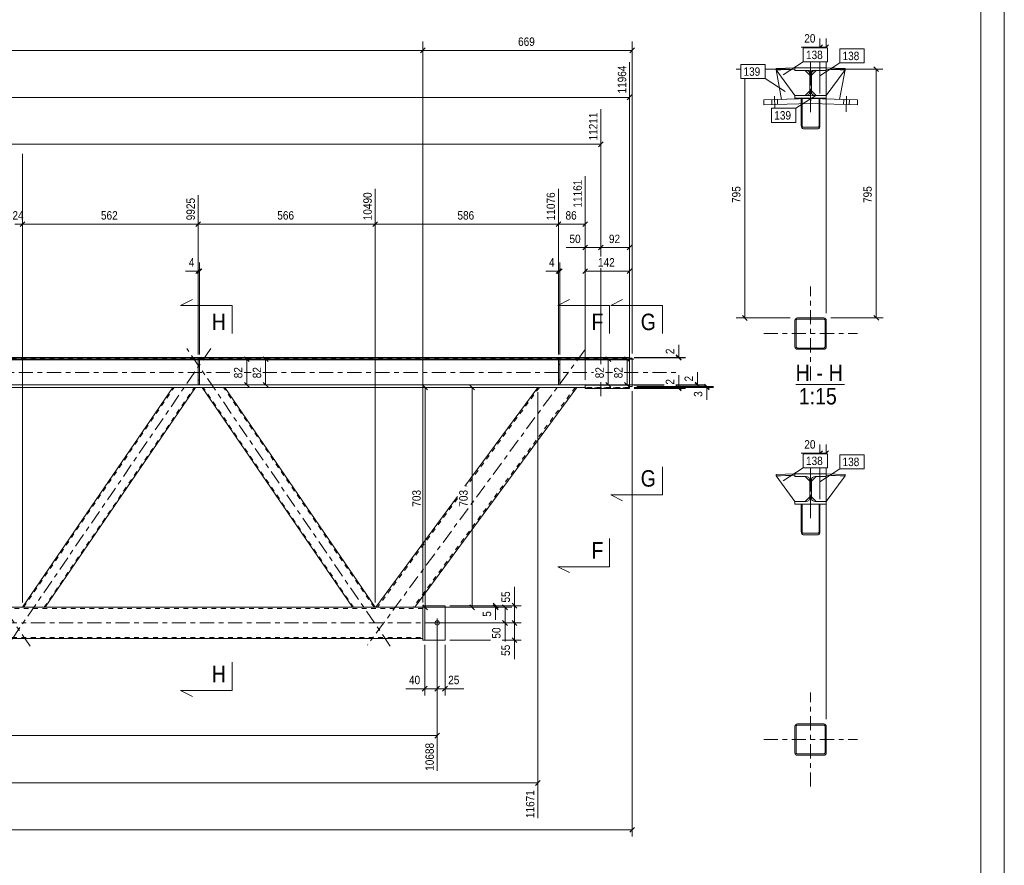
# Model space of a CAD drawing. Header units: millimetres. Extents: x 0 to 914, y 0 to 610.
# Tile 10 of 11: x 704 to 914, y 305 to 485. Entities that reach past the tile are written whole.
import ezdxf

# ---------------------------------------------------------------- set-up
doc = ezdxf.new("R2010")
doc.units = ezdxf.units.MM
for name, pattern in [('XKITLINE00', [0]), ('XKITLINE01', [4, 1, -1, 1, -1]), ('XKITLINE03', [6, 3, -1, 1, -1])]:
    doc.linetypes.add(name, pattern=pattern)
for name, color, linetype, lineweight in [('Arkusz rysunku', 3, 'Continuous', 0), ('Element', 2, 'Continuous', 0), ('Inny typ obiektu', 7, 'Continuous', 0), ('Przekrój', 7, 'Continuous', 0), ('Wymiar', 4, 'Continuous', 0), ('Znak elementu', 2, 'Continuous', 0), ('Śruba', 3, 'Continuous', 0)]:
    doc.layers.add(name, color=color, linetype=linetype, lineweight=lineweight)
doc.styles.add('ARIAL', font='ARIAL.TTF')

msp = doc.modelspace()

# ---------------------------------------------------------------- linework, layer by layer
at = {"layer": 'Arkusz rysunku', "linetype": 'XKITLINE00', "lineweight": 0}
for p, q in [((914, 0), (914, 610)), ((909, 5), (909, 605))]:
    msp.add_line(p, q, dxfattribs=at)
at = {"layer": 'Element', "linetype": 'XKITLINE00', "lineweight": 0}
for p, q in [((865.39, 474.36), (869.38, 474.49)), ((865.39, 474.36), (869.38, 474.49)), ((865.39, 474.1), (865.39, 474.36)), ((865.39, 474.1), (865.39, 474.36)), ((869.39, 474.22), (865.39, 474.1)), ((869.39, 474.22), (865.39, 474.1)), ((869.38, 474.49), (869.39, 474.22)), ((869.38, 474.49), (869.39, 474.22)), ((869.39, 474.49), (876.06, 474.49)), ((869.39, 473.96), (869.39, 474.49)), ((869.39, 474.49), (876.06, 474.49)), ((869.39, 473.96), (869.39, 474.49)), ((876.06, 474.49), (876.06, 473.96)), ((876.06, 474.49), (876.06, 473.96)), ((876.06, 474.22), (876.07, 474.49)), ((876.06, 474.22), (876.07, 474.49)), ((880.06, 474.1), (876.06, 474.22)), ((880.06, 474.1), (876.06, 474.22)), ((876.07, 474.49), (880.07, 474.36)), ((876.07, 474.49), (880.07, 474.36)), ((880.07, 474.36), (880.06, 474.1)), ((880.07, 474.36), (880.06, 474.1)), ((865.39, 474.1), (869.39, 468.62)), ((865.39, 474.1), (866.55, 467.8)), ((871.76, 473.96), (869.39, 473.96)), ((871.76, 473.96), (869.39, 473.96)), ((871.56, 473.96), (872.56, 472.96)), ((871.76, 473.96), (872.07, 473.89)), ((871.76, 473.96), (872.07, 473.89)), ((872.5, 473.46), (872.56, 473.16)), ((872.5, 473.46), (872.56, 473.16)), ((872.56, 469.42), (872.56, 473.16)), ((872.56, 469.42), (872.56, 473.16)), ((873.89, 473.96), (872.89, 472.96)), ((872.89, 473.16), (872.95, 473.46)), ((872.89, 473.16), (872.95, 473.46)), ((872.89, 469.42), (872.89, 473.16)), ((872.89, 469.42), (872.89, 473.16)), ((873.39, 473.89), (873.69, 473.96)), ((873.39, 473.89), (873.69, 473.96)), ((876.06, 473.96), (873.69, 473.96)), ((876.06, 473.96), (873.69, 473.96)), ((876.06, 468.62), (880.06, 474.1)), ((878.9, 467.8), (880.06, 474.1)), ((862.73, 467.68), (872.69, 467.99)), ((862.73, 467.68), (872.69, 467.99)), ((869.39, 468.09), (869.39, 468.62)), ((869.39, 468.62), (871.76, 468.62)), ((869.39, 468.09), (869.39, 468.62)), ((869.39, 468.62), (871.76, 468.62)), ((869.39, 467.89), (869.39, 468.09)), ((876.06, 468.09), (869.39, 468.09)), ((876.06, 468.09), (869.39, 468.09)), ((870.73, 467.93), (870.73, 468.09)), ((870.75, 468.09), (870.73, 467.89)), ((870.75, 468.09), (870.73, 467.89)), ((870.73, 467.89), (870.73, 462.23)), ((870.73, 467.89), (870.73, 462.23)), ((870.97, 468.09), (870.75, 468.09)), ((870.75, 468.09), (870.97, 468.09)), ((870.93, 467.89), (870.95, 468.03)), ((870.93, 467.89), (870.95, 468.03)), ((870.93, 467.89), (870.93, 462.23)), ((870.93, 462.23), (870.93, 467.89)), ((870.95, 468.03), (870.97, 468.09)), ((870.95, 468.03), (870.97, 468.09)), ((872.56, 469.62), (871.56, 468.62)), ((872.07, 468.68), (871.76, 468.62)), ((872.07, 468.68), (871.76, 468.62)), ((872.56, 469.42), (872.5, 469.12)), ((872.56, 469.42), (872.5, 469.12)), ((872.69, 467.99), (872.73, 466.92)), ((872.69, 467.99), (872.73, 466.92)), ((872.73, 466.92), (872.76, 467.99)), ((872.73, 466.92), (872.76, 467.99)), ((872.76, 467.99), (882.72, 467.68)), ((872.76, 467.99), (882.72, 467.68)), ((872.89, 469.62), (873.89, 468.62)), ((872.95, 469.12), (872.89, 469.42)), ((872.95, 469.12), (872.89, 469.42)), ((873.69, 468.62), (873.39, 468.68)), ((873.69, 468.62), (873.39, 468.68)), ((873.69, 468.62), (876.06, 468.62)), ((873.69, 468.62), (876.06, 468.62)), ((874.71, 468.09), (874.49, 468.09)), ((874.49, 468.09), (874.51, 468.03)), ((874.49, 468.09), (874.71, 468.09)), ((874.49, 468.09), (874.51, 468.03)), ((874.51, 468.03), (874.53, 467.89)), ((874.51, 468.03), (874.53, 467.89)), ((874.53, 467.89), (874.53, 462.23)), ((874.53, 462.23), (874.53, 467.89)), ((874.71, 468.09), (874.73, 467.89)), ((874.73, 467.89), (874.71, 468.09)), ((874.73, 467.93), (874.73, 468.09)), ((874.73, 462.23), (874.73, 467.89)), ((874.73, 462.23), (874.73, 467.89)), ((876.06, 468.62), (876.06, 468.09)), ((876.06, 468.62), (876.06, 468.09)), ((876.06, 467.89), (876.06, 468.09)), ((862.77, 466.61), (862.73, 467.68)), ((862.77, 466.61), (862.73, 467.68)), ((872.73, 466.92), (862.77, 466.61)), ((872.73, 466.92), (862.77, 466.61)), ((882.69, 466.61), (872.73, 466.92)), ((882.69, 466.61), (872.73, 466.92)), ((882.72, 467.68), (882.69, 466.61)), ((882.72, 467.68), (882.69, 466.61)), ((870.73, 462.23), (870.76, 461.96)), ((870.73, 462.23), (870.76, 461.96)), ((870.95, 462.09), (870.93, 462.23)), ((870.95, 462.09), (870.93, 462.23)), ((870.99, 461.98), (870.95, 462.09)), ((870.99, 461.98), (870.95, 462.09)), ((870.98, 461.57), (871.13, 461.52)), ((870.98, 461.57), (871.13, 461.52)), ((871.05, 461.9), (870.99, 461.98)), ((871.05, 461.9), (870.99, 461.98)), ((871.13, 461.87), (871.05, 461.9)), ((871.13, 461.87), (871.05, 461.9)), ((871.13, 461.87), (874.33, 461.87)), ((871.13, 461.87), (874.33, 461.87)), ((874.41, 461.9), (874.33, 461.87)), ((874.41, 461.9), (874.33, 461.87)), ((874.33, 461.52), (874.48, 461.57)), ((874.33, 461.52), (874.48, 461.57)), ((874.47, 461.98), (874.41, 461.9)), ((874.47, 461.98), (874.41, 461.9)), ((874.51, 462.09), (874.47, 461.98)), ((874.51, 462.09), (874.47, 461.98)), ((874.53, 462.23), (874.51, 462.09)), ((874.53, 462.23), (874.51, 462.09)), ((874.7, 461.96), (874.73, 462.23)), ((874.7, 461.96), (874.73, 462.23)), ((871.13, 461.52), (874.33, 461.52)), ((871.13, 461.52), (874.33, 461.52)), ((869.44, 420.93), (869.4, 420.73)), ((869.44, 420.93), (869.4, 420.73)), ((869.4, 415.13), (869.4, 420.73)), ((869.4, 415.13), (869.4, 420.73)), ((869.66, 420.73), (869.68, 420.83)), ((869.66, 420.73), (869.68, 420.83)), ((869.66, 415.13), (869.66, 420.73)), ((869.66, 415.13), (869.66, 420.73)), ((869.68, 420.83), (869.74, 420.92)), ((869.68, 420.83), (869.74, 420.92)), ((869.93, 421.26), (869.73, 421.22)), ((869.93, 421.26), (869.73, 421.22)), ((869.74, 420.92), (869.83, 420.97)), ((869.74, 420.92), (869.83, 420.97)), ((869.83, 420.97), (869.93, 420.99)), ((869.83, 420.97), (869.93, 420.99)), ((869.93, 421.26), (875.53, 421.26)), ((869.93, 421.26), (875.53, 421.26)), ((869.93, 420.99), (875.53, 420.99)), ((869.93, 420.99), (875.53, 420.99)), ((875.73, 421.22), (875.53, 421.26)), ((875.73, 421.22), (875.53, 421.26)), ((875.53, 420.99), (875.63, 420.97)), ((875.53, 420.99), (875.63, 420.97)), ((875.63, 420.97), (875.72, 420.92)), ((875.63, 420.97), (875.72, 420.92)), ((875.72, 420.92), (875.78, 420.83)), ((875.72, 420.92), (875.78, 420.83)), ((875.78, 420.83), (875.8, 420.73)), ((875.78, 420.83), (875.8, 420.73)), ((875.8, 415.13), (875.8, 420.73)), ((875.8, 415.13), (875.8, 420.73)), ((876.06, 420.73), (876.02, 420.93)), ((876.06, 420.73), (876.02, 420.93)), ((876.06, 415.13), (876.06, 420.73)), ((876.06, 415.13), (876.06, 420.73)), ((869.4, 415.13), (869.44, 414.92)), ((869.4, 415.13), (869.44, 414.92)), ((869.68, 415.02), (869.66, 415.13)), ((869.68, 415.02), (869.66, 415.13)), ((869.74, 414.94), (869.68, 415.02)), ((869.74, 414.94), (869.68, 415.02)), ((869.73, 414.63), (869.93, 414.59)), ((869.73, 414.63), (869.93, 414.59)), ((869.83, 414.88), (869.74, 414.94)), ((869.83, 414.88), (869.74, 414.94)), ((869.93, 414.86), (869.83, 414.88)), ((869.93, 414.86), (869.83, 414.88)), ((869.93, 414.86), (875.53, 414.86)), ((869.93, 414.86), (875.53, 414.86)), ((869.93, 414.59), (875.53, 414.59)), ((869.93, 414.59), (875.53, 414.59)), ((875.63, 414.88), (875.53, 414.86)), ((875.63, 414.88), (875.53, 414.86)), ((875.53, 414.59), (875.73, 414.63)), ((875.53, 414.59), (875.73, 414.63)), ((875.72, 414.94), (875.63, 414.88)), ((875.72, 414.94), (875.63, 414.88)), ((875.78, 415.02), (875.72, 414.94)), ((875.78, 415.02), (875.72, 414.94)), ((875.8, 415.13), (875.78, 415.02)), ((875.8, 415.13), (875.78, 415.02)), ((876.02, 414.92), (876.06, 415.13)), ((876.02, 414.92), (876.06, 415.13)), ((36.56, 412.87), (834.16, 412.87)), ((834.16, 412.87), (36.56, 412.87)), ((834.16, 412.75), (36.56, 412.75)), ((36.56, 412.48), (834.16, 412.48)), ((742.25, 412.34), (665.76, 412.34)), ((742.25, 412.48), (742.25, 407.01)), ((742.25, 412.48), (742.51, 412.48)), ((742.51, 412.48), (742.51, 407.01)), ((819, 412.34), (742.51, 412.34)), ((819, 412.48), (819, 407.01)), ((819, 412.48), (819.27, 412.48)), ((819.27, 412.48), (819.27, 407.01)), ((834.16, 412.34), (819.27, 412.34)), ((834.16, 412.75), (834.16, 412.87)), ((834.16, 412.48), (834.16, 412.75)), ((834.16, 412.67), (834.69, 412.67)), ((834.16, 412.53), (834.16, 406.93)), ((834.69, 412.67), (834.69, 406.67)), ((824.69, 407.01), (435.49, 407.01)), ((742.51, 407.01), (742.25, 407.01)), ((819.27, 407.01), (819, 407.01)), ((824.69, 407.05), (824.69, 406.26)), ((834.16, 407.05), (824.69, 407.05)), ((822.22, 406.47), (435.49, 406.47)), ((704.81, 359.64), (736.86, 406.47)), ((741.7, 406.47), (709.66, 359.64)), ((775.11, 359.64), (743.06, 406.47)), ((747.91, 406.47), (779.95, 359.64)), ((822.89, 406.47), (788.38, 359.64)), ((799.09, 385.42), (814.6, 406.47)), ((822.23, 406.47), (815.27, 406.47)), ((824.69, 406.47), (822.23, 406.47)), ((824.69, 406.93), (834.16, 406.93)), ((824.69, 406.26), (834.16, 406.26)), ((834.16, 406.93), (834.16, 406.26)), ((834.69, 406.67), (834.16, 406.67)), ((865.39, 387.91), (869.38, 388.04)), ((865.39, 387.91), (869.38, 388.04)), ((865.39, 387.64), (865.39, 387.91)), ((865.39, 387.64), (865.39, 387.91)), ((869.39, 387.77), (865.39, 387.64)), ((869.39, 387.77), (865.39, 387.64)), ((865.39, 387.64), (869.39, 382.17)), ((869.38, 388.04), (869.39, 387.77)), ((869.38, 388.04), (869.39, 387.77)), ((869.39, 388.04), (876.06, 388.04)), ((869.39, 387.5), (869.39, 388.04)), ((869.39, 388.04), (876.06, 388.04)), ((869.39, 387.5), (869.39, 388.04)), ((871.76, 387.5), (869.39, 387.5)), ((871.76, 387.5), (869.39, 387.5)), ((871.56, 387.5), (872.56, 386.5)), ((871.76, 387.5), (872.07, 387.44)), ((871.76, 387.5), (872.07, 387.44)), ((872.5, 387.01), (872.56, 386.7)), ((872.5, 387.01), (872.56, 386.7)), ((872.56, 382.97), (872.56, 386.7)), ((872.56, 382.97), (872.56, 386.7)), ((873.89, 387.5), (872.89, 386.5)), ((872.89, 386.7), (872.95, 387.01)), ((872.89, 386.7), (872.95, 387.01)), ((872.89, 382.97), (872.89, 386.7)), ((872.89, 382.97), (872.89, 386.7)), ((873.39, 387.44), (873.69, 387.5)), ((873.39, 387.44), (873.69, 387.5)), ((876.06, 387.5), (873.69, 387.5)), ((876.06, 387.5), (873.69, 387.5)), ((876.06, 388.04), (876.06, 387.5)), ((876.06, 388.04), (876.06, 387.5)), ((876.06, 387.77), (876.07, 388.04)), ((876.06, 387.77), (876.07, 388.04)), ((880.06, 387.64), (876.06, 387.77)), ((880.06, 387.64), (876.06, 387.77)), ((876.06, 382.17), (880.06, 387.64)), ((876.07, 388.04), (880.07, 387.91)), ((876.07, 388.04), (880.07, 387.91)), ((880.07, 387.91), (880.06, 387.64)), ((880.07, 387.91), (880.06, 387.64)), ((780.1, 359.64), (797.5, 383.26)), ((869.39, 381.64), (869.39, 382.17)), ((869.39, 382.17), (871.76, 382.17)), ((869.39, 381.64), (869.39, 382.17)), ((869.39, 382.17), (871.76, 382.17)), ((872.56, 383.17), (871.56, 382.17)), ((872.07, 382.23), (871.76, 382.17)), ((872.07, 382.23), (871.76, 382.17)), ((872.56, 382.97), (872.5, 382.66)), ((872.56, 382.97), (872.5, 382.66)), ((872.89, 383.17), (873.89, 382.17)), ((872.95, 382.66), (872.89, 382.97)), ((872.95, 382.66), (872.89, 382.97)), ((873.69, 382.17), (873.39, 382.23)), ((873.69, 382.17), (873.39, 382.23)), ((873.69, 382.17), (876.06, 382.17)), ((873.69, 382.17), (876.06, 382.17)), ((876.06, 382.17), (876.06, 381.64)), ((876.06, 382.17), (876.06, 381.64)), ((876.06, 381.64), (869.39, 381.64)), ((876.06, 381.64), (869.39, 381.64)), ((870.73, 381.64), (870.73, 375.77)), ((870.73, 381.44), (870.75, 381.64)), ((870.75, 381.64), (870.73, 381.44)), ((870.73, 381.44), (870.73, 375.77)), ((870.97, 381.64), (870.75, 381.64)), ((870.75, 381.64), (870.97, 381.64)), ((870.93, 381.44), (870.95, 381.57)), ((870.93, 381.44), (870.95, 381.57)), ((870.93, 381.44), (870.93, 375.77)), ((870.93, 375.77), (870.93, 381.44)), ((870.95, 381.57), (870.97, 381.64)), ((870.95, 381.57), (870.97, 381.64)), ((874.71, 381.64), (874.49, 381.64)), ((874.49, 381.64), (874.51, 381.57)), ((874.49, 381.64), (874.71, 381.64)), ((874.49, 381.64), (874.51, 381.57)), ((874.51, 381.57), (874.53, 381.44)), ((874.51, 381.57), (874.53, 381.44)), ((874.53, 381.44), (874.53, 375.77)), ((874.53, 375.77), (874.53, 381.44)), ((874.71, 381.64), (874.73, 381.44)), ((874.73, 381.44), (874.71, 381.64)), ((874.73, 375.77), (874.73, 381.64)), ((874.73, 375.77), (874.73, 381.44)), ((870.73, 375.77), (870.76, 375.5)), ((870.73, 375.77), (870.76, 375.5)), ((870.95, 375.64), (870.93, 375.77)), ((870.95, 375.64), (870.93, 375.77)), ((870.99, 375.52), (870.95, 375.64)), ((870.99, 375.52), (870.95, 375.64)), ((871.05, 375.45), (870.99, 375.52)), ((871.05, 375.45), (870.99, 375.52)), ((874.47, 375.52), (874.41, 375.45)), ((874.47, 375.52), (874.41, 375.45)), ((874.51, 375.64), (874.47, 375.52)), ((874.51, 375.64), (874.47, 375.52)), ((874.53, 375.77), (874.51, 375.64)), ((874.53, 375.77), (874.51, 375.64)), ((874.7, 375.5), (874.73, 375.77)), ((874.7, 375.5), (874.73, 375.77)), ((870.98, 375.12), (871.13, 375.06)), ((870.98, 375.12), (871.13, 375.06)), ((871.13, 375.42), (871.05, 375.45)), ((871.13, 375.42), (871.05, 375.45)), ((871.13, 375.42), (874.33, 375.42)), ((871.13, 375.42), (874.33, 375.42)), ((871.13, 375.06), (874.33, 375.06)), ((871.13, 375.06), (874.33, 375.06)), ((874.41, 375.45), (874.33, 375.42)), ((874.41, 375.45), (874.33, 375.42)), ((874.33, 375.06), (874.48, 375.12)), ((874.33, 375.06), (874.48, 375.12)), ((780.1, 359.64), (90.63, 359.64)), ((788.18, 359.64), (780.1, 359.64)), ((788.33, 359.64), (788.18, 359.64)), ((788.38, 359.64), (788.33, 359.64)), ((790.1, 359.64), (788.38, 359.64)), ((788.38, 359.64), (788.38, 359.64)), ((790.1, 359.98), (790.1, 352.64)), ((790.1, 359.98), (790.5, 359.98)), ((794.84, 359.98), (790.5, 359.98)), ((790.5, 359.98), (790.5, 352.64)), ((794.84, 352.64), (794.84, 359.98)), ((80.62, 352.98), (790.1, 352.98)), ((790.1, 352.64), (790.5, 352.64)), ((790.5, 352.64), (794.84, 352.64)), ((869.44, 334.48), (869.4, 334.27)), ((869.44, 334.48), (869.4, 334.27)), ((869.4, 328.67), (869.4, 334.27)), ((869.4, 328.67), (869.4, 334.27)), ((869.66, 334.27), (869.68, 334.38)), ((869.66, 334.27), (869.68, 334.38)), ((869.66, 328.67), (869.66, 334.27)), ((869.66, 328.67), (869.66, 334.27)), ((869.68, 334.38), (869.74, 334.46)), ((869.68, 334.38), (869.74, 334.46)), ((869.93, 334.81), (869.73, 334.77)), ((869.93, 334.81), (869.73, 334.77)), ((869.74, 334.46), (869.83, 334.52)), ((869.74, 334.46), (869.83, 334.52)), ((869.83, 334.52), (869.93, 334.54)), ((869.83, 334.52), (869.93, 334.54)), ((869.93, 334.81), (875.53, 334.81)), ((869.93, 334.81), (875.53, 334.81)), ((869.93, 334.54), (875.53, 334.54)), ((869.93, 334.54), (875.53, 334.54)), ((875.73, 334.77), (875.53, 334.81)), ((875.73, 334.77), (875.53, 334.81)), ((875.53, 334.54), (875.63, 334.52)), ((875.53, 334.54), (875.63, 334.52)), ((875.63, 334.52), (875.72, 334.46)), ((875.63, 334.52), (875.72, 334.46)), ((875.72, 334.46), (875.78, 334.38)), ((875.72, 334.46), (875.78, 334.38)), ((875.78, 334.38), (875.8, 334.27)), ((875.78, 334.38), (875.8, 334.27)), ((875.8, 328.67), (875.8, 334.27)), ((875.8, 328.67), (875.8, 334.27)), ((876.06, 334.27), (876.02, 334.48)), ((876.06, 334.27), (876.02, 334.48)), ((876.06, 328.67), (876.06, 334.27)), ((876.06, 328.67), (876.06, 334.27)), ((869.4, 328.67), (869.44, 328.47)), ((869.4, 328.67), (869.44, 328.47)), ((869.68, 328.57), (869.66, 328.67)), ((869.68, 328.57), (869.66, 328.67)), ((869.74, 328.48), (869.68, 328.57)), ((869.74, 328.48), (869.68, 328.57)), ((869.73, 328.18), (869.93, 328.14)), ((869.73, 328.18), (869.93, 328.14)), ((869.83, 328.43), (869.74, 328.48)), ((869.83, 328.43), (869.74, 328.48)), ((869.93, 328.41), (869.83, 328.43)), ((869.93, 328.41), (869.83, 328.43)), ((869.93, 328.41), (875.53, 328.41)), ((869.93, 328.41), (875.53, 328.41)), ((869.93, 328.14), (875.53, 328.14)), ((869.93, 328.14), (875.53, 328.14)), ((875.63, 328.43), (875.53, 328.41)), ((875.63, 328.43), (875.53, 328.41)), ((875.53, 328.14), (875.73, 328.18)), ((875.53, 328.14), (875.73, 328.18)), ((875.72, 328.48), (875.63, 328.43)), ((875.72, 328.48), (875.63, 328.43)), ((875.78, 328.57), (875.72, 328.48)), ((875.78, 328.57), (875.72, 328.48)), ((875.8, 328.67), (875.78, 328.57)), ((875.8, 328.67), (875.78, 328.57)), ((876.02, 328.47), (876.06, 328.67)), ((876.02, 328.47), (876.06, 328.67))]:
    msp.add_line(p, q, dxfattribs=at)
at = {"layer": 'Element', "linetype": 'XKITLINE01', "lineweight": 0}
for p, q in [((865.39, 474.1), (869.39, 474.22)), ((865.39, 474.1), (869.39, 474.22)), ((869.39, 474.22), (869.39, 473.96)), ((869.39, 474.22), (869.39, 473.96)), ((880.06, 474.1), (876.06, 474.22)), ((876.06, 474.22), (876.06, 473.96)), ((880.06, 474.1), (876.06, 474.22)), ((876.06, 474.22), (876.06, 473.96)), ((869.39, 473.96), (871.56, 473.96)), ((869.39, 473.96), (872.56, 473.96)), ((872.56, 473.96), (872.56, 468.62)), ((872.56, 472.96), (872.56, 469.62)), ((876.06, 473.96), (872.89, 473.96)), ((872.89, 473.96), (872.89, 468.62)), ((872.89, 472.96), (872.89, 469.62)), ((876.06, 473.96), (873.89, 473.96)), ((866.55, 467.8), (869.39, 467.89)), ((869.39, 468.62), (871.56, 468.62)), ((872.56, 468.62), (869.39, 468.62)), ((869.39, 468.62), (869.39, 468.09)), ((870.75, 468.09), (870.73, 468.09)), ((870.73, 468.09), (870.75, 468.09)), ((874.73, 468.09), (870.73, 468.09)), ((870.73, 468.09), (870.73, 462.61)), ((870.73, 467.89), (870.73, 467.93)), ((870.93, 468.09), (870.93, 467.89)), ((874.49, 468.09), (870.97, 468.09)), ((872.89, 468.62), (876.06, 468.62)), ((873.89, 468.62), (876.06, 468.62)), ((874.53, 468.09), (874.53, 467.89)), ((874.73, 468.09), (874.71, 468.09)), ((874.73, 468.09), (874.71, 468.09)), ((874.73, 462.61), (874.73, 468.09)), ((874.73, 467.89), (874.73, 467.93)), ((876.06, 468.62), (876.06, 467.89)), ((876.06, 467.89), (878.9, 467.8)), ((36.56, 412.87), (834.16, 412.87)), ((36.56, 412.75), (834.16, 412.75)), ((36.56, 412.61), (834.16, 412.61)), ((36.56, 412.61), (834.16, 412.61)), ((834.16, 412.48), (36.56, 412.48)), ((742.25, 407.01), (742.25, 412.61)), ((742.25, 412.61), (742.51, 412.61)), ((742.25, 412.61), (742.25, 408.01)), ((742.25, 412.61), (742.51, 412.61)), ((742.25, 412.48), (742.51, 412.48)), ((742.51, 412.34), (742.25, 412.34)), ((742.51, 412.34), (742.25, 412.34)), ((742.51, 412.34), (742.25, 412.34)), ((742.51, 411.34), (742.25, 411.34)), ((742.25, 411.34), (742.51, 411.34)), ((742.51, 412.61), (742.51, 407.01)), ((742.51, 408.01), (742.51, 412.61)), ((819, 407.01), (819, 412.61)), ((819, 412.61), (819.27, 412.61)), ((819, 412.61), (819, 408.01)), ((819, 412.61), (819.27, 412.61)), ((819, 412.48), (819.27, 412.48)), ((819.27, 412.34), (819, 412.34)), ((819.27, 412.34), (819, 412.34)), ((819.27, 412.34), (819, 412.34)), ((819.27, 411.34), (819, 411.34)), ((819, 411.34), (819.27, 411.34)), ((819.27, 412.61), (819.27, 407.01)), ((819.27, 408.01), (819.27, 412.61)), ((834.16, 412.87), (834.16, 406.47)), ((834.16, 412.87), (834.16, 412.48)), ((834.16, 412.67), (834.16, 412.53)), ((834.16, 407.01), (36.56, 407.01)), ((742.25, 408.01), (742.51, 408.01)), ((742.25, 408.01), (742.51, 408.01)), ((742.51, 407.01), (742.25, 407.01)), ((819, 408.01), (819.27, 408.01)), ((819, 408.01), (819.27, 408.01)), ((819.27, 407.01), (819, 407.01)), ((824.69, 407.05), (824.69, 406.26)), ((834.16, 407.05), (824.69, 407.05)), ((834.16, 406.26), (834.16, 407.05)), ((834.16, 406.26), (834.16, 407.05)), ((705.05, 359.64), (737.1, 406.47)), ((709.42, 359.64), (741.46, 406.47)), ((741.7, 406.47), (736.86, 406.47)), ((747.91, 406.47), (743.06, 406.47)), ((775.35, 359.64), (743.3, 406.47)), ((779.71, 359.64), (747.67, 406.47)), ((822.56, 406.47), (788.05, 359.64)), ((814.94, 406.47), (799.42, 385.42)), ((814.6, 406.47), (814.61, 406.47)), ((815.27, 406.47), (814.6, 406.47)), ((814.94, 406.47), (814.94, 406.47)), ((814.94, 406.47), (814.96, 406.47)), ((822.23, 406.47), (822.22, 406.47)), ((822.23, 406.47), (822.22, 406.47)), ((822.22, 406.47), (822.22, 406.47)), ((822.22, 406.47), (822.22, 406.47)), ((822.89, 406.47), (822.23, 406.47)), ((822.55, 406.47), (822.56, 406.47)), ((822.89, 406.47), (822.89, 406.47)), ((824.69, 406.93), (834.16, 406.93)), ((834.16, 406.47), (824.69, 406.47)), ((824.69, 406.39), (834.16, 406.39)), ((834.16, 406.39), (824.69, 406.39)), ((824.69, 406.26), (834.16, 406.26)), ((834.16, 406.93), (834.16, 406.67)), ((865.39, 387.64), (869.39, 387.77)), ((869.39, 387.77), (869.39, 387.5)), ((869.39, 387.5), (871.56, 387.5)), ((872.56, 386.5), (872.56, 383.17)), ((872.89, 386.5), (872.89, 383.17)), ((876.06, 387.5), (873.89, 387.5)), ((880.06, 387.64), (876.06, 387.77)), ((876.06, 387.77), (876.06, 387.5)), ((797.5, 382.81), (780.43, 359.64)), ((869.39, 382.17), (871.56, 382.17)), ((873.89, 382.17), (876.06, 382.17)), ((870.75, 381.64), (870.73, 381.64)), ((870.73, 381.64), (870.75, 381.64)), ((874.73, 381.64), (870.73, 381.64)), ((870.73, 381.64), (870.73, 376.16)), ((870.93, 381.64), (870.93, 381.44)), ((874.49, 381.64), (870.97, 381.64)), ((874.53, 381.64), (874.53, 381.44)), ((874.73, 381.64), (874.71, 381.64)), ((874.73, 381.64), (874.71, 381.64)), ((874.73, 376.16), (874.73, 381.64)), ((790.1, 359.38), (80.62, 359.38)), ((709.66, 359.64), (704.81, 359.64)), ((779.95, 359.64), (775.11, 359.64)), ((788.38, 359.64), (780.1, 359.64)), ((780.43, 359.64), (780.43, 359.64)), ((787.72, 359.64), (787.72, 359.64)), ((788.02, 359.64), (787.97, 359.64)), ((788.02, 359.64), (787.97, 359.64)), ((787.97, 359.64), (787.97, 359.64)), ((788.18, 359.64), (787.97, 359.64)), ((788.02, 359.64), (788.05, 359.64)), ((788.02, 359.64), (788.05, 359.64)), ((788.05, 359.64), (788.05, 359.64)), ((788.38, 359.64), (788.38, 359.64)), ((790.1, 352.98), (790.1, 359.64)), ((790.5, 359.98), (790.5, 352.64)), ((80.62, 353.24), (790.1, 353.24))]:
    msp.add_line(p, q, dxfattribs=at)
at = {"layer": 'Element', "linetype": 'XKITLINE03', "lineweight": 0}
for p, q in [((872.73, 465.06), (872.73, 475.78)), ((872.73, 475.78), (872.73, 465.44)), ((872.73, 471.29), (872.73, 471.29)), ((872.73, 407.93), (872.73, 427.93)), ((862.73, 417.93), (882.73, 417.93)), ((706.42, 351.39), (663.08, 414.73)), ((744.93, 414.73), (701.59, 351.39)), ((783.18, 351.39), (739.84, 414.73)), ((824.68, 414.52), (800.02, 381.06)), ((680.02, 409.67), (749.5, 409.67)), ((752.02, 409.67), (753.5, 409.67)), ((756.02, 409.67), (826.5, 409.67)), ((829.02, 409.67), (830.5, 409.67)), ((833.02, 409.67), (844.16, 409.67)), ((872.73, 378.61), (872.73, 389.33)), ((872.73, 389.33), (872.73, 378.99)), ((872.73, 384.84), (872.73, 384.84)), ((799.75, 380.7), (778.3, 351.59)), ((70.62, 356.31), (800.1, 356.31)), ((872.73, 321.47), (872.73, 341.47)), ((862.73, 331.47), (882.73, 331.47))]:
    msp.add_line(p, q, dxfattribs=at)
at = {"layer": 'Element', "linetype": 'XKITLINE00', "lineweight": 0}
for centre, radius, start, end in [((871.76, 473.16), 0.8, 22.5, 67.5), ((871.76, 473.16), 0.8, 22.5, 67.5), ((873.69, 473.16), 0.8, 112.5, 157.5), ((873.69, 473.16), 0.8, 112.5, 157.5), ((871.76, 469.42), 0.8, 292.5, 337.5), ((871.76, 469.42), 0.8, 292.5, 337.5), ((873.69, 469.42), 0.8, 202.5, 247.5), ((873.69, 469.42), 0.8, 202.5, 247.5), ((871.41, 462.07), 0.658, 189.9249, 228.9862), ((871.41, 462.07), 0.658, 189.9249, 228.9862), ((874.05, 462.07), 0.658, 311.013, 350.0744), ((874.05, 462.07), 0.658, 311.013, 350.0744), ((869.93, 420.73), 0.533, 112.5, 157.5), ((869.93, 420.73), 0.533, 112.5, 157.5), ((875.53, 420.73), 0.533, 22.5, 67.5), ((875.53, 420.73), 0.533, 22.5, 67.5), ((869.93, 415.13), 0.533, 202.5, 247.5), ((869.93, 415.13), 0.533, 202.5, 247.5), ((875.53, 415.13), 0.533, 292.5, 337.5), ((875.53, 415.13), 0.533, 292.5, 337.5), ((871.76, 386.7), 0.8, 22.5, 67.5), ((871.76, 386.7), 0.8, 22.5, 67.5), ((873.69, 386.7), 0.8, 112.5, 157.5), ((873.69, 386.7), 0.8, 112.5, 157.5), ((871.76, 382.97), 0.8, 292.5, 337.5), ((871.76, 382.97), 0.8, 292.5, 337.5), ((873.69, 382.97), 0.8, 202.5, 247.5), ((873.69, 382.97), 0.8, 202.5, 247.5), ((871.41, 375.61), 0.658, 189.9249, 228.9862), ((871.41, 375.61), 0.658, 189.9249, 228.9862), ((874.05, 375.61), 0.658, 311.013, 350.0744), ((874.05, 375.61), 0.658, 311.013, 350.0744), ((869.93, 334.27), 0.533, 112.5, 157.5), ((869.93, 334.27), 0.533, 112.5, 157.5), ((875.53, 334.27), 0.533, 22.5, 67.5), ((875.53, 334.27), 0.533, 22.5, 67.5), ((869.93, 328.67), 0.533, 202.5, 247.5), ((869.93, 328.67), 0.533, 202.5, 247.5), ((875.53, 328.67), 0.533, 292.5, 337.5), ((875.53, 328.67), 0.533, 292.5, 337.5)]:
    msp.add_arc(centre, radius, start, end, dxfattribs=at)
at = {"layer": 'Inny typ obiektu', "linetype": 'XKITLINE00', "lineweight": 0}
msp.add_line((869.56, 407.09), (879.96, 407.09), dxfattribs=at)
at = {"layer": 'Przekrój', "linetype": 'XKITLINE00', "lineweight": 0}
for p, q in [((738.51, 423.92), (741.01, 425.17)), ((743.51, 423.92), (738.51, 423.92)), ((749.51, 423.92), (743.51, 423.92)), ((749.51, 423.92), (749.51, 417.92)), ((818.89, 423.92), (821.39, 425.17)), ((823.89, 423.92), (818.89, 423.92)), ((829.89, 423.92), (823.89, 423.92)), ((829.89, 423.92), (829.89, 417.92)), ((830.16, 423.92), (832.66, 425.17)), ((835.16, 423.92), (830.16, 423.92)), ((841.16, 423.92), (835.16, 423.92)), ((841.16, 423.92), (841.16, 417.92)), ((841.16, 383.59), (841.16, 389.59)), ((830.16, 383.59), (832.66, 382.34)), ((835.16, 383.59), (830.16, 383.59)), ((841.16, 383.59), (835.16, 383.59)), ((829.89, 368.28), (829.89, 374.28)), ((818.89, 368.28), (821.39, 367.03)), ((823.89, 368.28), (818.89, 368.28)), ((829.89, 368.28), (823.89, 368.28)), ((749.51, 341.93), (749.51, 347.93)), ((738.51, 341.93), (741.01, 340.68)), ((743.51, 341.93), (738.51, 341.93)), ((749.51, 341.93), (743.51, 341.93))]:
    msp.add_line(p, q, dxfattribs=at)
at = {"layer": 'Wymiar', "linetype": 'XKITLINE00', "lineweight": 0}
for p, q in [((874.73, 478.78), (874.73, 480.79)), ((876.06, 478.78), (876.06, 480.79)), ((790.61, 478.75), (789.59, 477.73)), ((790.61, 478.75), (789.59, 477.73)), ((790.1, 360.64), (790.1, 480.1)), ((790.1, 360.64), (790.1, 480.1)), ((835.2, 478.75), (834.19, 477.73)), ((834.69, 413.67), (834.69, 480.1)), ((874.73, 478.93), (870.71, 478.93)), ((874.73, 478.93), (870.71, 478.93)), ((875.24, 479.44), (874.58, 478.78)), ((874.73, 478.93), (876.06, 478.93)), ((876.57, 479.44), (875.92, 478.78)), ((80.62, 478.24), (790.1, 478.24)), ((790.1, 478.24), (834.69, 478.24)), ((834.16, 408.01), (834.16, 475.74)), ((857.83, 474.23), (856.89, 474.23)), ((868.39, 474.22), (863.04, 474.22)), ((874.73, 469.09), (874.73, 475.78)), ((876.06, 422.26), (876.06, 475.78)), ((877.06, 474.22), (888.15, 474.23)), ((886.2, 474.74), (887.22, 473.72)), ((886.73, 421.26), (886.71, 474.23)), ((858.73, 421.26), (858.75, 472.23)), ((36.56, 468.24), (834.16, 468.24)), ((834.67, 468.75), (833.65, 467.73)), ((828.03, 434.36), (828.03, 465.74)), ((80.62, 458.24), (828.03, 458.24)), ((828.54, 458.75), (827.52, 457.73)), ((704.81, 360.64), (704.81, 456.22)), ((704.81, 444.36), (704.81, 456.22)), ((824.69, 408.05), (824.69, 451.44)), ((742.25, 413.48), (742.25, 447.4)), ((742.25, 413.48), (742.25, 447.4)), ((779.95, 360.64), (779.95, 448.74)), ((779.95, 360.64), (779.95, 448.74)), ((819, 413.48), (819, 448.74)), ((819, 413.48), (819, 448.74)), ((703.2, 441.24), (704.81, 441.24)), ((705.32, 441.75), (704.3, 440.73)), ((705.32, 441.75), (704.3, 440.73)), ((704.81, 360.64), (704.81, 441.84)), ((704.81, 441.24), (742.25, 441.24)), ((742.76, 441.75), (741.74, 440.73)), ((742.76, 441.75), (741.74, 440.73)), ((742.25, 441.24), (779.95, 441.24)), ((780.46, 441.75), (779.45, 440.73)), ((780.46, 441.75), (779.45, 440.73)), ((779.95, 441.24), (819, 441.24)), ((819.51, 441.75), (818.49, 440.73)), ((819.51, 441.75), (818.49, 440.73)), ((819, 441.24), (824.69, 441.24)), ((825.2, 441.75), (824.19, 440.73)), ((825.2, 436.75), (824.19, 435.73)), ((824.69, 408.05), (824.69, 438.1)), ((828.54, 436.75), (827.52, 435.73)), ((828.54, 436.75), (827.52, 435.73)), ((828.03, 434.36), (828.03, 438.1)), ((828.03, 434.36), (828.03, 438.1)), ((834.67, 436.75), (833.65, 435.73)), ((834.16, 408.05), (834.16, 438.1)), ((824.69, 436.24), (820.67, 436.24)), ((824.69, 436.24), (820.67, 436.24)), ((824.69, 436.24), (828.03, 436.24)), ((828.03, 436.24), (834.16, 436.24)), ((742.25, 413.48), (742.25, 433.1)), ((742.51, 413.48), (742.51, 433.1)), ((819, 413.48), (819, 433.1)), ((819.27, 413.48), (819.27, 433.1)), ((824.69, 408.05), (824.69, 433.1)), ((834.16, 408.05), (834.16, 433.1)), ((742.25, 431.24), (739.56, 431.24)), ((742.25, 431.24), (739.56, 431.24)), ((742.76, 431.75), (741.74, 430.73)), ((743.02, 431.75), (742.01, 430.73)), ((742.25, 431.24), (742.51, 431.24)), ((819, 431.24), (816.32, 431.24)), ((819, 431.24), (816.32, 431.24)), ((819.51, 431.75), (818.49, 430.73)), ((819.78, 431.75), (818.76, 430.73)), ((819, 431.24), (819.27, 431.24)), ((825.2, 431.75), (824.19, 430.73)), ((824.69, 431.24), (834.16, 431.24)), ((828.03, 411.44), (828.03, 431.84)), ((828.03, 411.44), (828.03, 431.84)), ((828.03, 411.44), (828.03, 431.84)), ((834.67, 431.75), (833.65, 430.73)), ((858.22, 421.77), (859.24, 420.75)), ((886.22, 421.77), (887.24, 420.76)), ((868.4, 421.26), (856.87, 421.26)), ((877.06, 421.26), (888.17, 421.26)), ((844.62, 412.87), (844.62, 415.56)), ((844.62, 412.87), (844.62, 415.56)), ((844.11, 413.38), (845.13, 412.36)), ((743.25, 412.48), (758.06, 412.48)), ((743.51, 412.48), (754.06, 412.48)), ((752.11, 412.99), (753.13, 411.97)), ((752.62, 407.01), (752.62, 412.48)), ((756.11, 412.99), (757.13, 411.97)), ((756.62, 407.01), (756.62, 412.48)), ((820, 412.48), (835.06, 412.48)), ((820.27, 412.48), (831.06, 412.48)), ((829.11, 412.99), (830.13, 411.97)), ((829.62, 407.01), (829.62, 412.48)), ((833.11, 412.99), (834.13, 411.97)), ((833.62, 407.01), (833.62, 412.48)), ((835.16, 412.87), (846.06, 412.87)), ((835.16, 412.75), (846.06, 412.75)), ((844.11, 413.26), (845.13, 412.24)), ((844.62, 412.75), (844.62, 412.87)), ((848.62, 407.05), (848.62, 409.74)), ((848.62, 407.05), (848.62, 409.74)), ((743.51, 407.01), (758.06, 407.01)), ((743.51, 407.01), (754.06, 407.01)), ((752.11, 407.52), (753.13, 406.5)), ((756.11, 407.52), (757.13, 406.5)), ((820.27, 407.01), (835.06, 407.01)), ((820.27, 407.01), (831.06, 407.01)), ((829.11, 407.52), (830.13, 406.5)), ((833.11, 407.52), (834.13, 406.5)), ((835.16, 407.05), (841.5, 407.05)), ((844.02, 407.05), (850.06, 407.05)), ((844.62, 406.39), (844.62, 409.07)), ((844.62, 406.39), (844.62, 409.07)), ((848.11, 407.56), (849.13, 406.54)), ((848.11, 407.44), (849.13, 406.42)), ((848.62, 406.93), (848.62, 407.05)), ((850.11, 407.18), (851.13, 406.16)), ((737.86, 406.47), (802.06, 406.47)), ((781.1, 406.47), (792.06, 406.47)), ((790.11, 406.98), (791.13, 405.96)), ((790.62, 359.64), (790.62, 406.47)), ((800.11, 406.98), (801.13, 405.96)), ((800.62, 359.64), (800.62, 406.47)), ((814.6, 405.47), (814.6, 314.75)), ((834.69, 405.67), (834.69, 310.8)), ((835.16, 406.93), (841.5, 406.93)), ((835.16, 406.47), (852.06, 406.47)), ((835.16, 406.39), (846.06, 406.39)), ((835.16, 406.26), (846.06, 406.26)), ((835.69, 406.67), (852.06, 406.67)), ((844.02, 406.93), (850.06, 406.93)), ((844.11, 406.89), (845.13, 405.88)), ((844.11, 406.77), (845.13, 405.75)), ((844.62, 406.26), (844.62, 406.39)), ((850.11, 406.98), (851.13, 405.96)), ((850.62, 406.47), (850.62, 406.67)), ((850.62, 406.47), (850.62, 403.79)), ((850.62, 406.47), (850.62, 403.79)), ((874.73, 392.47), (870.71, 392.47)), ((874.73, 392.47), (870.71, 392.47)), ((875.24, 392.98), (874.58, 392.33)), ((874.73, 392.33), (874.73, 394.33)), ((874.73, 392.47), (876.06, 392.47)), ((876.57, 392.98), (875.92, 392.33)), ((876.06, 392.33), (876.06, 394.33)), ((874.73, 382.64), (874.73, 389.33)), ((876.06, 335.81), (876.06, 389.33)), ((809.62, 359.98), (809.62, 364)), ((809.62, 359.98), (809.62, 364)), ((781.1, 359.64), (792.06, 359.64)), ((790.11, 360.15), (791.13, 359.13)), ((791.1, 359.64), (809.06, 359.64)), ((791.1, 359.64), (802.06, 359.64)), ((791.1, 359.64), (807.06, 359.64)), ((795.84, 359.98), (811.06, 359.98)), ((795.84, 359.98), (807.06, 359.98)), ((800.11, 360.15), (801.13, 359.13)), ((805.11, 360.49), (806.13, 359.47)), ((805.11, 360.15), (806.13, 359.13)), ((805.62, 359.64), (805.62, 359.98)), ((805.62, 359.64), (805.62, 356.96)), ((805.62, 359.64), (805.62, 356.96)), ((807.11, 360.15), (808.13, 359.13)), ((807.62, 356.31), (807.62, 359.64)), ((809.11, 360.49), (810.13, 359.47)), ((809.62, 356.31), (809.62, 359.98)), ((807.11, 356.82), (808.13, 355.8)), ((809.11, 356.82), (810.13, 355.8)), ((809.11, 356.82), (810.13, 355.8)), ((793.17, 355.31), (793.17, 324.82)), ((793.17, 355.31), (793.17, 340.87)), ((793.17, 355.31), (793.17, 340.87)), ((794.17, 356.31), (811.06, 356.31)), ((794.17, 356.31), (811.06, 356.31)), ((794.17, 356.31), (809.06, 356.31)), ((807.62, 356.31), (807.62, 352.33)), ((807.62, 356.31), (807.62, 352.33)), ((809.62, 352.64), (809.62, 356.31)), ((795.84, 352.64), (804.5, 352.64)), ((807.02, 352.64), (811.06, 352.64)), ((809.11, 353.15), (810.13, 352.13)), ((809.62, 352.64), (809.62, 348.62)), ((809.62, 352.64), (809.62, 348.62)), ((790.5, 351.64), (790.5, 340.87)), ((794.84, 351.64), (794.84, 340.87)), ((790.5, 342.31), (786.48, 342.31)), ((790.5, 342.31), (786.48, 342.31)), ((791.01, 342.82), (789.99, 341.8)), ((790.5, 342.31), (793.17, 342.31)), ((793.68, 342.82), (792.66, 341.8)), ((793.68, 342.82), (792.66, 341.8)), ((793.17, 342.31), (794.84, 342.31)), ((795.34, 342.82), (794.33, 341.8)), ((794.84, 342.31), (798.86, 342.31)), ((794.84, 342.31), (798.86, 342.31)), ((80.62, 332.31), (793.17, 332.31)), ((793.68, 332.82), (792.66, 331.8)), ((36.56, 322.24), (814.6, 322.24)), ((815.11, 322.75), (814.1, 321.73)), ((835.2, 312.75), (834.19, 311.73)), ((36.03, 312.24), (834.69, 312.24))]:
    msp.add_line(p, q, dxfattribs=at)
at = {"layer": 'Znak elementu', "linetype": 'XKITLINE00', "lineweight": 0}
for p, q in [((871.15, 478.78), (876.35, 478.78)), ((871.15, 475.78), (871.15, 478.78)), ((876.35, 475.78), (876.35, 478.78)), ((878.93, 478.56), (884.13, 478.56)), ((878.93, 475.56), (878.93, 478.56)), ((884.13, 475.56), (884.13, 478.56)), ((857.83, 475.23), (863.04, 475.23)), ((857.83, 472.23), (857.83, 475.23)), ((863.04, 472.23), (863.04, 475.23)), ((866.9, 473.04), (871.15, 475.78)), ((871.15, 475.78), (876.35, 475.78)), ((874.68, 472.82), (878.93, 475.56)), ((878.93, 475.56), (884.13, 475.56)), ((857.83, 472.23), (863.04, 472.23)), ((867.28, 469.49), (863.04, 472.23)), ((873.83, 468.64), (869.59, 465.9)), ((864.39, 465.9), (869.59, 465.9)), ((864.39, 462.9), (864.39, 465.9)), ((869.59, 462.9), (869.59, 465.9)), ((864.39, 462.9), (869.59, 462.9)), ((871.15, 392.33), (876.35, 392.33)), ((871.15, 389.33), (871.15, 392.33)), ((876.35, 389.33), (876.35, 392.33)), ((878.93, 392.11), (884.13, 392.11)), ((878.93, 389.11), (878.93, 392.11)), ((884.13, 389.11), (884.13, 392.11)), ((866.9, 386.59), (871.15, 389.33)), ((871.15, 389.33), (876.35, 389.33)), ((874.68, 386.37), (878.93, 389.11)), ((878.93, 389.11), (884.13, 389.11))]:
    msp.add_line(p, q, dxfattribs=at)
at = {"layer": 'Śruba', "linetype": 'XKITLINE00', "lineweight": 0}
for p, q in [((865.12, 465.9), (865.04, 468.48)), ((865.12, 465.9), (865.04, 468.48)), ((880.31, 465.15), (880.41, 468.48)), ((880.31, 465.15), (880.41, 468.48)), ((864.5, 466.67), (864.46, 467.73)), ((864.5, 466.67), (864.46, 467.73)), ((865.7, 466.7), (865.66, 467.77)), ((865.7, 466.7), (865.66, 467.77)), ((879.76, 466.7), (879.79, 467.77)), ((879.76, 466.7), (879.79, 467.77)), ((880.96, 466.67), (880.99, 467.73)), ((880.96, 466.67), (880.99, 467.73)), ((828.03, 404.62), (828.03, 407.62)), ((828.03, 404.62), (828.03, 407.62)), ((793.17, 357.24), (793.17, 355.38)), ((794.1, 356.31), (792.24, 356.31))]:
    msp.add_line(p, q, dxfattribs=at)
msp.add_circle((793.17, 356.31), 0.467, dxfattribs=at)

# ---------------------------------------------------------------- texts
at = {"layer": 'Inny typ obiektu', "style": 'ARIAL', "width": 0.85}
for s, p in [('H', (869.56, 407.84)), ('H', (876.59, 407.84)), ('-', (873.98, 407.84)), ('1:15', (870.22, 402.84))]:
    msp.add_text(s, height=3.5, dxfattribs=at).set_placement(p)
at = {"layer": 'Przekrój', "style": 'ARIAL', "width": 0.85}
for s, p in [('H', (745.14, 418.67)), ('F', (826.04, 418.67)), ('G', (836.53, 418.67)), ('G', (836.53, 385.34)), ('F', (826.04, 370.03)), ('H', (745.14, 343.68))]:
    msp.add_text(s, height=3.5, dxfattribs=at).set_placement(p)
at = {"layer": 'Wymiar', "style": 'ARIAL', "width": 0.85}
for s, p in [('669', (810.4, 479.2)), ('20', (871.38, 479.89)), ('24', (702.67, 442.2)), ('562', (721.53, 442.2)), ('566', (759.1, 442.2)), ('586', (797.48, 442.2)), ('86', (820.51, 442.2)), ('50', (821.35, 437.2)), ('92', (829.76, 437.2)), ('4', (740.24, 432.2)), ('4', (816.99, 432.2)), ('142', (827.43, 432.2)), ('20', (871.39, 393.43)), ('40', (787.16, 343.27)), ('25', (795.51, 343.27))]:
    msp.add_text(s, height=1.8, dxfattribs=at).set_placement(p)
for s, rotation, p in [('11964', 90.0002, (833.44, 469.06)), ('11211', 90.0002, (827.31, 459.06)), ('11161', 90.0002, (823.97, 444.76)), ('795', 89.9773, (857.78, 445.74)), ('795', 90.0231, (885.76, 445.74)), ('10490', 90.0002, (779.23, 442.06)), ('11076', 90.0002, (818.28, 442.06)), ('9925', 90.0002, (741.53, 442.06)), ('2', 90.0002, (843.66, 413.55)), ('82', 90.0002, (751.66, 408.41)), ('82', 90.0002, (755.66, 408.41)), ('82', 90.0002, (828.66, 408.41)), ('82', 90.0002, (832.66, 408.41)), ('2', 90.0002, (843.66, 407.06)), ('2', 90.0002, (847.66, 407.73)), ('3', 90.0002, (849.66, 404.46)), ('703', 90.0002, (789.66, 381.06)), ('703', 90.0002, (799.66, 381.06)), ('55', 90.0002, (808.66, 360.65)), ('5', 90.0002, (804.66, 357.63)), ('50', 90.0002, (806.66, 352.97)), ('55', 90.0002, (808.66, 349.3)), ('10688', 90.0002, (792.45, 324.82)), ('11671', 90.0002, (813.88, 314.75))]:
    msp.add_text(s, height=1.8, rotation=rotation, dxfattribs=at).set_placement(p)
at = {"layer": 'Znak elementu', "style": 'ARIAL', "width": 0.85}
for s, p in [('138', (871.75, 476.38)), ('138', (879.53, 476.16)), ('139', (858.43, 472.83)), ('139', (864.99, 463.5)), ('138', (871.75, 389.93)), ('138', (879.53, 389.71))]:
    msp.add_text(s, height=1.8, dxfattribs=at).set_placement(p)

doc.saveas('drawing.dxf')
